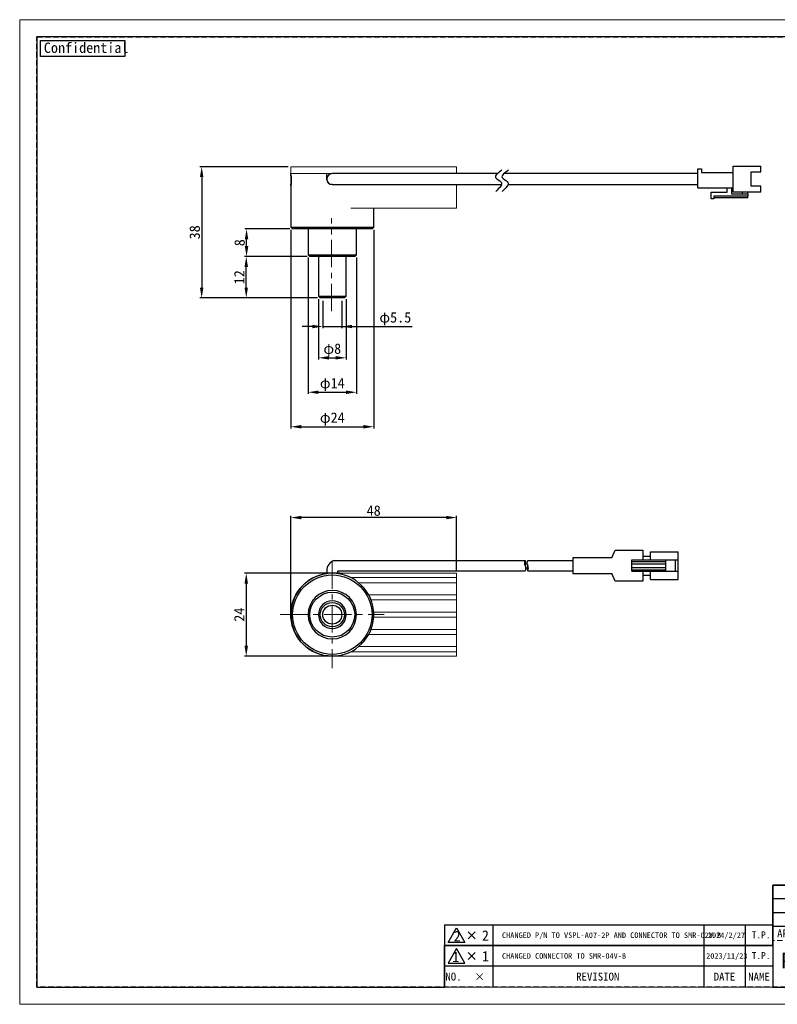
# Model space of a CAD drawing. Header units: millimetres. Extents: x -201 to 202, y 143 to 428.
# Tile 1 of 6: x -201 to 18, y 143 to 428. Entities that reach past the tile are written whole.
import ezdxf
from ezdxf.enums import TextEntityAlignment as Align

# ---------------------------------------------------------------- set-up
doc = ezdxf.new("R2010")
doc.units = ezdxf.units.MM
doc.header["$LTSCALE"] = 0.25
doc.linetypes.add('CENTER', pattern=[50.8, 31.75, -6.35, 6.35, -6.35])
doc.linetypes.add('HIDDEN', pattern=[9.525, 6.35, -3.175])
doc.layers.get('0').update_dxf_attribs({"lineweight": 30})
for name, color, linetype in [('CABLE 2P', 7, 'Continuous'), ('CABLE 4P', 7, 'Continuous'), ('CAP', 7, 'Continuous'), ('FORM', 7, 'Continuous')]:
    doc.layers.add(name, color=color, linetype=linetype)
for name, color, linetype, lineweight in [('CENTER', 1, 'CENTER', 9), ('DIMENSION', 6, 'Continuous', 9), ('HEATSINK', 7, 'Continuous', 20)]:
    doc.layers.add(name, color=color, linetype=linetype, lineweight=lineweight)
doc.layers.add('EMPTY LINE', color=252, linetype='Continuous', lineweight=0, plot=False)
doc.styles.add('VS Standard', font='msgothic.ttc', dxfattribs={"height": 3})
doc.styles.add('VS Standard(小)', font='msgothic.ttc', dxfattribs={"height": 2.4})
doc.dimstyles.new('VS Standard x1', dxfattribs={"dimtxt": 3, "dimasz": 3, "dimexe": 0.5, "dimexo": 0.8, "dimgap": 0.5, "dimtad": 3, "dimrnd": 0.0001, "dimzin": 9, "dimdsep": 46, "dimtxsty": 'VS Standard', "dimcen": 0, "dimaunit": 1, "dimadec": 0, "dimazin": 2, "dimtfac": 1, "dimtmove": 0, "dimatfit": 2, "dimfxl": 1, "dimtolj": 1, "dimtzin": 0, "dimarcsym": 0})

# ---------------------------------------------------------------- blocks, each defined once
blk = doc.blocks.new('表題欄金物用_ver2.0.0')
at = {"layer": 'FORM', "color": 0}
for p, q in [((-11, 40.5), (-191, 40.5)), ((-191, 40.5), (-191, 28.5)), ((-110, 28.49), (-110, 40.5)), ((-39, 28.49), (-39, 40.49)), ((-29, 28.49), (-29, 40.49)), ((-11, 28.5), (-11, 40.5)), ((-39, 36.5), (-191, 36.5)), ((-24.54, 35.38), (-24.54, 29.78)), ((-13.42, 34.8), (-20.21, 33.59)), ((-13.42, 32.58), (-13.42, 34.8)), ((-39, 32.5), (-191, 32.5)), ((-27.34, 32.58), (-12.62, 32.58)), ((-20.21, 32.58), (-20.21, 33.59)), ((-20.21, 32.58), (-20.21, 31.57)), ((-13.42, 30.35), (-20.21, 31.57)), ((-13.42, 32.58), (-13.42, 30.35)), ((-11, 28.5), (-191, 28.5)), ((-191, 28.5), (-191, 11)), ((-176, 28.5), (-176, 11)), ((-161, 28.5), (-161, 11)), ((-146, 28.5), (-146, 11)), ((-131, 28.5), (-131, 11)), ((-96, 11), (-96, 28.5)), ((-11, 11), (-11, 28.5)), ((-272, 23), (-286, 23)), ((-286, 23), (-286, 17)), ((-211, 23), (-272, 23)), ((-272, 23), (-272, 17)), ((-211, 23), (-211, 17)), ((-199, 23), (-211, 23)), ((-199, 23), (-199, 17)), ((-191, 23), (-199, 23)), ((-131, 24.12), (-96, 24.12)), ((-279.19, 21), (-277.19, 19)), ((-279.19, 19), (-277.19, 21)), ((-96, 21), (-11, 21)), ((-131, 19.75), (-96, 19.75)), ((-286, 17), (-286, 11)), ((-272, 17), (-286, 17)), ((-272, 17), (-272, 11)), ((-211, 17), (-272, 17)), ((-211, 17), (-211, 11)), ((-199, 17), (-211, 17)), ((-199, 17), (-199, 11)), ((-191, 17), (-199, 17)), ((-96, 15.38), (-131, 15.38)), ((-11, 16), (-96, 16)), ((-191, 11), (-11, 11))]:
    blk.add_line(p, q, dxfattribs=at)
at = {"layer": 'FORM', "color": 0, "linetype": 'HIDDEN', "lineweight": 9}
for p, q in [((-156, 28.49), (-156, 40.49)), ((-75, 28.49), (-75, 40.49)), ((-11, 36.5), (-39, 36.5)), ((-116, 11), (-116, 28.5)), ((-78.5, 11), (-78.5, 28.5)), ((-131, 24.5), (-191, 24.5))]:
    blk.add_line(p, q, dxfattribs=at)
at = {"layer": 'FORM', "color": 0, "lineweight": 15}
blk.add_line((-191, 11), (-286, 11), dxfattribs=at)
at = {"layer": 'FORM', "color": 0}
blk.add_lwpolyline([(-282.58, 22.13), (-285.01, 17.93), (-280.16, 17.93)], close=True, dxfattribs=at)
for radius in [2, 1]:
    blk.add_circle((-24.54, 32.58), radius, dxfattribs=at)
at = {"layer": 'FORM', "color": 0, "attachment_point": 5}
for s, insert, char_height, width, style in [('{\\LMATERIAL}', (-173.5, 38.5), 2.4, 36.5, 'VS Standard(小)'), ('{\\LCHAMFER}   ', (-92.5, 38.5), 2.4, 35, 'VS Standard(小)'), ('{\\LUNIT}', (-34, 38.35), 2, 20, 'VS Standard'), ('{\\LMETHOD} 図法', (-20, 38.35), 2, 20, 'VS Standard'), ('{\\LTREATMENT}', (-173.5, 34.5), 2.4, 36.5, 'VS Standard(小)'), ('{\\LFINISHING}', (-92.5, 34.5), 2.4, 35, 'VS Standard(小)'), ('{\\T0.9;\\LTREATMENT CONTACT}', (-173.5, 30.5), 2, 36.5, 'VS Standard(小)'), ('{\\LDECENTRATION} ', (-92.5, 30.5), 2.4, 35, 'VS Standard(小)'), ('mm', (-34, 32.35), 2.8, 20, 'VS Standard'), ('{\\fＭＳ ゴシック|b0|i0|c128|p49;APPROVED}', (-183.5, 26.5), 2.3, 15, 'VS Standard'), ('{\\fＭＳ ゴシック|b0|i0|c128|p49;CHECKED}', (-168.5, 26.5), 2.3, 15, 'VS Standard'), ('{\\fＭＳ ゴシック|b0|i0|c128|p49;DESIGNED}', (-153.5, 26.5), 2.3, 15, 'VS Standard'), ('{\\fＭＳ ゴシック|b0|i0|c128|p49;DRAWN}', (-138.5, 26.5), 2.3, 15, 'VS Standard'), ('{\\W0.7;\\LTOLERANCE\\l }', (-123.5, 26.31), 1.7, 20, 'VS Standard(小)'), ('{\\LANGLE}', (-123.5, 21.94), 2, 14.9784, 'VS Standard(小)'), ('SCALE', (-123.5, 17.56), 2, 15, 'VS Standard(小)'), ('{\\fＭＳ ゴシック|b0|i0|c128|p49;NAME}', (-87.25, 18.5), 2.4, 15, 'VS Standard(小)'), ('NO.', (-283.44, 14), 2.3, 14, 'VS Standard'), ('\\pxi-3,l4,t4;×^I', (-276.99, 14), 2.3, 14, 'VS Standard'), ('REVISION', (-241.67, 14), 2.3, 46, 'VS Standard'), ('{\\fMS Gothic|b0|i0|c128|p49;DATE}', (-204.99, 14), 2.3, 12, 'VS Standard'), ('NAME', (-195, 14), 2.3, 8, 'VS Standard'), ('{\\fＭＳ ゴシック|b0|i0|c128|p49;DRAW NO.}', (-87.25, 13.5), 2.4, 15, 'VS Standard(小)'), ('{\\fＭＳ ゴシック|b0|i0|c128|p49;DATE}', (-123.5, 13.19), 2, 15, 'VS Standard(小)')]:
    blk.add_mtext(s, dxfattribs=dict(at, insert=insert, char_height=char_height, width=width, style=style))
at = {"layer": 'FORM', "color": 0, "insert": (-87.25, 24.75), "char_height": 2, "width": 16, "attachment_point": 5, "line_spacing_factor": 0.8, "style": 'VS Standard'}
blk.add_mtext('\\pxsm0.9;{\\LREMARK}   ', dxfattribs=at)
at = {"layer": 'FORM', "color": 0, "insert": (-282.79, 19.73), "char_height": 3, "attachment_point": 5, "style": 'VS Standard'}
blk.add_mtext('1', dxfattribs=at)
at = {"layer": 'FORM', "color": 0}
for tag, height, style, p in [('材料', 2.8, 'VS Standard', (-133, 38.5)), ('一般面取', 2.8, 'VS Standard', (-57, 38.5)), ('処理', 2.8, 'VS Standard', (-133, 34.5)), ('仕上', 2.8, 'VS Standard', (-57, 34.5)), ('処理接点', 2.8, 'VS Standard', (-133, 30.5)), ('偏芯', 2.8, 'VS Standard', (-57, 30.5)), ('一般公差', 2.4, 'VS Standard(小)', (-106, 26.31)), ('適用（機種名）', 3.6, 'VS Standard', (-44.75, 24.75)), ('角度', 2.4, 'VS Standard(小)', (-106, 21.94)), ('NAME', 3.5, 'VS Standard', (-44.75, 18.5)), ('SCALE', 2.4, 'VS Standard(小)', (-106, 17.56)), ('DATE', 2.4, 'VS Standard(小)', (-106, 13.19)), ('DRAW_NO.', 3.5, 'VS Standard', (-44.75, 13.5))]:
    blk.add_attdef(tag, text='', height=height, dxfattribs=dict(at, style=style)).set_placement(p, align=Align.MIDDLE_CENTER)
at = {"layer": 'FORM', "color": 0, "style": 'VS Standard'}
for tag, p in [('APPROVED', (-182.5, 15.06)), ('CHECKED', (-167.5, 15.18)), ('DESIGNED', (-152.5, 15.09)), ('DRAWN', (-137.5, 15.23))]:
    blk.add_attdef(tag, text='', height=4.5, dxfattribs=at).set_placement(p, align=Align.BOTTOM_CENTER)
blk = doc.blocks.new('*D142')
at = {"layer": 'Defpoints', "color": 0}
for p in [(-123.02, 283.64), (-75.02, 267.53), (-123.02, 255.53)]:
    blk.add_point(p, dxfattribs=at)
at = {"layer": 'DIMENSION', "color": 0, "lineweight": -2}
for p, q in [((-123.02, 256.33), (-123.02, 284.14)), ((-78.02, 283.64), (-120.02, 283.64)), ((-75.02, 268.33), (-75.02, 284.14))]:
    blk.add_line(p, q, dxfattribs=at)
at = {"layer": 'DIMENSION', "color": 0}
for points in [[(-120.02, 284.14), (-120.02, 283.14), (-123.02, 283.64)], [(-78.02, 283.14), (-78.02, 284.14), (-75.02, 283.64)]]:
    blk.add_solid(points, dxfattribs=at)
at = {"layer": 'DIMENSION', "color": 0, "insert": (-99.02, 285.64), "char_height": 3, "attachment_point": 5, "style": 'VS Standard'}
blk.add_mtext('\\A1;48', dxfattribs=at)
blk = doc.blocks.new('*D143')
at = {"layer": 'Defpoints', "color": 0}
for p in [(-108.02, 267.53), (-135.92, 243.53), (-108.02, 243.53)]:
    blk.add_point(p, dxfattribs=at)
at = {"layer": 'DIMENSION', "color": 0, "lineweight": -2}
for p, q in [((-108.82, 267.53), (-136.42, 267.53)), ((-135.92, 264.53), (-135.92, 246.53)), ((-108.82, 243.53), (-136.42, 243.53))]:
    blk.add_line(p, q, dxfattribs=at)
at = {"layer": 'DIMENSION', "color": 0}
for points in [[(-135.42, 264.53), (-136.42, 264.53), (-135.92, 267.53)], [(-136.42, 246.53), (-135.42, 246.53), (-135.92, 243.53)]]:
    blk.add_solid(points, dxfattribs=at)
at = {"layer": 'DIMENSION', "color": 0, "insert": (-137.93, 255.53), "char_height": 3, "attachment_point": 5, "rotation": 90, "style": 'VS Standard'}
blk.add_mtext('\\A1;24', dxfattribs=at)
blk = doc.blocks.new('*D144')
at = {"layer": 'Defpoints', "color": 0}
for p in [(-115.01, 347.7), (-107.01, 347.7), (-107.01, 329.88)]:
    blk.add_point(p, dxfattribs=at)
at = {"layer": 'DIMENSION', "color": 0, "lineweight": -2}
for p, q in [((-115.01, 346.9), (-115.01, 329.38)), ((-107.01, 346.9), (-107.01, 329.38)), ((-112.01, 329.88), (-110.01, 329.88))]:
    blk.add_line(p, q, dxfattribs=at)
at = {"layer": 'DIMENSION', "color": 0}
for points in [[(-112.01, 330.38), (-112.01, 329.38), (-115.01, 329.88)], [(-110.01, 329.38), (-110.01, 330.38), (-107.01, 329.88)]]:
    blk.add_solid(points, dxfattribs=at)
at = {"layer": 'DIMENSION', "color": 0, "insert": (-111.01, 332.12), "char_height": 3, "attachment_point": 5, "style": 'VS Standard'}
blk.add_mtext('\\A1;φ\\A1;8', dxfattribs=at)
blk = doc.blocks.new('*D145')
at = {"layer": 'Defpoints', "color": 0}
for p in [(-118.01, 359.7), (-104.01, 359.7), (-104.01, 319.91)]:
    blk.add_point(p, dxfattribs=at)
at = {"layer": 'DIMENSION', "color": 0, "lineweight": -2}
for p, q in [((-118.01, 358.9), (-118.01, 319.41)), ((-104.01, 358.9), (-104.01, 319.41)), ((-115.01, 319.91), (-107.01, 319.91))]:
    blk.add_line(p, q, dxfattribs=at)
at = {"layer": 'DIMENSION', "color": 0}
for points in [[(-115.01, 320.41), (-115.01, 319.41), (-118.01, 319.91)], [(-107.01, 319.41), (-107.01, 320.41), (-104.01, 319.91)]]:
    blk.add_solid(points, dxfattribs=at)
at = {"layer": 'DIMENSION', "color": 0, "insert": (-111.01, 322.16), "char_height": 3, "attachment_point": 5, "style": 'VS Standard'}
blk.add_mtext('\\A1;φ\\A1;14', dxfattribs=at)
blk = doc.blocks.new('*D146')
at = {"layer": 'Defpoints', "color": 0}
for p in [(-123.01, 367.7), (-99.01, 367.7), (-99.01, 309.93)]:
    blk.add_point(p, dxfattribs=at)
at = {"layer": 'DIMENSION', "color": 0, "lineweight": -2}
for p, q in [((-123.01, 366.9), (-123.01, 309.43)), ((-99.01, 366.9), (-99.01, 309.43)), ((-120.01, 309.93), (-102.01, 309.93))]:
    blk.add_line(p, q, dxfattribs=at)
at = {"layer": 'DIMENSION', "color": 0}
for points in [[(-120.01, 310.43), (-120.01, 309.43), (-123.01, 309.93)], [(-102.01, 309.43), (-102.01, 310.43), (-99.01, 309.93)]]:
    blk.add_solid(points, dxfattribs=at)
at = {"layer": 'DIMENSION', "color": 0, "insert": (-111.01, 312.17), "char_height": 3, "attachment_point": 5, "style": 'VS Standard'}
blk.add_mtext('\\A1;φ\\A1;24', dxfattribs=at)
blk = doc.blocks.new('*D147')
at = {"layer": 'Defpoints', "color": 0}
for p in [(-135.92, 359.2), (-117.51, 359.2), (-114.51, 347.2)]:
    blk.add_point(p, dxfattribs=at)
at = {"layer": 'DIMENSION', "color": 0, "lineweight": -2}
for p, q in [((-118.31, 359.2), (-136.42, 359.2)), ((-135.92, 350.2), (-135.92, 356.2)), ((-115.31, 347.2), (-136.42, 347.2))]:
    blk.add_line(p, q, dxfattribs=at)
at = {"layer": 'DIMENSION', "color": 0}
for points in [[(-135.42, 356.2), (-136.42, 356.2), (-135.92, 359.2)], [(-136.42, 350.2), (-135.42, 350.2), (-135.92, 347.2)]]:
    blk.add_solid(points, dxfattribs=at)
at = {"layer": 'DIMENSION', "color": 0, "insert": (-137.93, 353.2), "char_height": 3, "attachment_point": 5, "rotation": 90, "style": 'VS Standard'}
blk.add_mtext('\\A1;12', dxfattribs=at)
blk = doc.blocks.new('*D148')
at = {"layer": 'Defpoints', "color": 0}
for p in [(-135.83, 367.2), (-122.51, 367.2), (-117.51, 359.2)]:
    blk.add_point(p, dxfattribs=at)
at = {"layer": 'DIMENSION', "color": 0, "lineweight": -2}
for p, q in [((-123.31, 367.2), (-136.33, 367.2)), ((-135.83, 362.2), (-135.83, 364.2)), ((-118.31, 359.2), (-136.33, 359.2))]:
    blk.add_line(p, q, dxfattribs=at)
at = {"layer": 'DIMENSION', "color": 0}
for points in [[(-135.33, 364.2), (-136.33, 364.2), (-135.83, 367.2)], [(-136.33, 362.2), (-135.33, 362.2), (-135.83, 359.2)]]:
    blk.add_solid(points, dxfattribs=at)
at = {"layer": 'DIMENSION', "color": 0, "insert": (-137.83, 363.2), "char_height": 3, "attachment_point": 5, "rotation": 90, "style": 'VS Standard'}
blk.add_mtext('\\A1;8', dxfattribs=at)
blk = doc.blocks.new('*D149')
at = {"layer": 'Defpoints', "color": 0}
for p in [(-123.02, 385.2), (-148.82, 347.2), (-114.51, 347.2)]:
    blk.add_point(p, dxfattribs=at)
at = {"layer": 'DIMENSION', "color": 0, "lineweight": -2}
for p, q in [((-123.82, 385.2), (-149.32, 385.2)), ((-148.82, 382.2), (-148.82, 350.2)), ((-115.31, 347.2), (-149.32, 347.2))]:
    blk.add_line(p, q, dxfattribs=at)
at = {"layer": 'DIMENSION', "color": 0}
for points in [[(-148.32, 382.2), (-149.32, 382.2), (-148.82, 385.2)], [(-149.32, 350.2), (-148.32, 350.2), (-148.82, 347.2)]]:
    blk.add_solid(points, dxfattribs=at)
at = {"layer": 'DIMENSION', "color": 0, "insert": (-150.82, 366.2), "char_height": 3, "attachment_point": 5, "rotation": 90, "style": 'VS Standard'}
blk.add_mtext('\\A1;38', dxfattribs=at)
blk = doc.blocks.new('*D150')
at = {"layer": 'Defpoints', "color": 0}
for p in [(-113.76, 347.2), (-108.26, 347.2), (-108.26, 338.94)]:
    blk.add_point(p, dxfattribs=at)
at = {"layer": 'DIMENSION', "color": 0, "lineweight": -2}
for p, q in [((-113.76, 346.4), (-113.76, 338.44)), ((-108.26, 346.4), (-108.26, 338.44)), ((-116.76, 338.94), (-119.76, 338.94)), ((-113.76, 338.94), (-108.26, 338.94)), ((-108.26, 338.94), (-87.91, 338.94)), ((-105.26, 338.94), (-102.26, 338.94))]:
    blk.add_line(p, q, dxfattribs=at)
at = {"layer": 'DIMENSION', "color": 0}
for points in [[(-116.76, 338.44), (-116.76, 339.44), (-113.76, 338.94)], [(-105.26, 339.44), (-105.26, 338.44), (-108.26, 338.94)]]:
    blk.add_solid(points, dxfattribs=at)
at = {"layer": 'DIMENSION', "color": 0, "insert": (-92.77, 341.18), "char_height": 3, "attachment_point": 5, "style": 'VS Standard'}
blk.add_mtext('\\A1;φ\\A1;5.5', dxfattribs=at)

msp = doc.modelspace()

# ---------------------------------------------------------------- linework, layer by layer
for p, q in [((-112.615, 268.229, 4.492), (-112.615, 267.428, 4.492)), ((-112.615, 268.229, 4.492), (-112.615, 267.428, 4.492)), ((-109.415, 267.428, 4.492), (-109.415, 268.229, 4.492)), ((-109.415, 268.229, 4.492), (-100.193, 268.229, 4.492)), ((-109.415, 267.428, 4.492), (-109.415, 268.229, 4.492)), ((-100.192, 268.229, 4.492), (-55.192, 268.229, 4.492)), ((-108.019, 243.535, 4.492), (-111.019, 243.535, 4.492))]:
    msp.add_line(p, q)
msp.add_arc((-109.415, 268.229, 4.492), 3.2, 110.3641, 179.99999)
for points, degree, knots in [([(-122.932, 381.96, 4.492), (-122.934, 381.993, 4.492), (-122.937, 382.026, 4.492), (-122.939, 382.058, 4.492), (-122.941, 382.089, 4.492), (-122.945, 382.145, 4.492), (-122.947, 382.17, 4.492), (-122.949, 382.195, 4.492), (-122.952, 382.219, 4.492), (-122.954, 382.251, 4.492), (-122.955, 382.258, 4.492), (-122.956, 382.265, 4.492), (-122.956, 382.273, 4.492), (-122.959, 382.304, 4.492), (-122.961, 382.327, 4.492), (-122.963, 382.35, 4.492), (-122.966, 382.372, 4.492), (-122.968, 382.394, 4.492)], 5, [-6.21673606, -6.21673606, -6.21673606, -6.21673606, -6.21673606, -6.21673606, -5.98316747, -5.98316747, -5.98316747, -5.98316747, -5.79040519, -5.79040519, -5.79040519, -5.79040519, -5.72970802, -5.72970802, -5.72970802, -5.72970802, -5.53001473, -5.53001473, -5.53001473, -5.53001473, -5.53001473, -5.53001473]), ([(-122.958, 380.106, 4.492), (-122.96, 380.081, 4.492), (-122.965, 380.033, 4.492), (-122.971, 379.972, 4.492), (-122.976, 379.924, 4.492), (-122.981, 379.876, 4.492), (-122.986, 379.827, 4.492), (-122.992, 379.779, 4.492), (-122.996, 379.743, 4.492), (-123.001, 379.706, 4.492), (-123.005, 379.67, 4.492), (-123.009, 379.64, 4.492), (-123.012, 379.616, 4.492), (-123.014, 379.604, 4.492), (-123.015, 379.598, 4.492)], 3, [0, 0, 0, 0, 0.2402829, 0.4805658, 0.6007073, 0.7208488, 0.9611317, 1.0812731, 1.2014146, 1.3215561, 1.4416975, 1.561839, 1.6219097, 1.6819804, 1.6819804, 1.6819804, 1.6819804]), ([(-123.005, 379.675, 4.492), (-123.004, 379.678, 4.492), (-123.004, 379.681, 4.492), (-123.004, 379.683, 4.492), (-123.003, 379.686, 4.492), (-123.002, 379.694, 4.492), (-123.002, 379.699, 4.492), (-123.001, 379.704, 4.492), (-123, 379.709, 4.492), (-123, 379.715, 4.492)], 5, [-9.76118641, -9.76118641, -9.76118641, -9.76118641, -9.76118641, -9.76118641, -9.70317529, -9.70317529, -9.70317529, -9.70317529, -9.61108318, -9.61108318, -9.61108318, -9.61108318, -9.61108318, -9.61108318]), ([(-122.913, 381.547, 4.492), (-122.913, 381.547, 4.492), (-122.913, 381.547, 4.492), (-122.913, 381.548, 4.492), (-122.913, 381.553, 4.492), (-122.913, 381.558, 4.492), (-122.914, 381.563, 4.492), (-122.916, 381.633, 4.492), (-122.918, 381.701, 4.492), (-122.921, 381.763, 4.492), (-122.924, 381.824, 4.492), (-122.928, 381.883, 4.492)], 5, [-6.76498571, -6.76498571, -6.76498571, -6.76498571, -6.76498571, -6.76498571, -6.76294124, -6.76294124, -6.76294124, -6.73105417, -6.73105417, -6.73105417, -6.32469783, -6.32469783, -6.32469783, -6.32469783, -6.32469783, -6.32469783]), ([(-112.584, 381.288, 4.492), (-112.585, 381.288, 4.492), (-112.585, 381.289, 4.492), (-112.585, 381.289, 4.492), (-112.597, 381.351, 4.492), (-112.606, 381.414, 4.492), (-112.612, 381.476, 4.492), (-112.615, 381.537, 4.492), (-112.615, 381.598, 4.492)], 5, [-0.30360695, -0.30360695, -0.30360695, -0.30360695, -0.30360695, -0.30360695, -0.30173714, -0.30173714, -0.30173714, 0, 0, 0, 0, 0, 0]), ([(-111.906, 380.269, 4.492), (-111.906, 380.269, 4.492), (-111.907, 380.269, 4.492), (-111.907, 380.27, 4.492), (-111.907, 380.27, 4.492), (-111.96, 380.305, 4.492), (-112.01, 380.343, 4.492), (-112.058, 380.382, 4.492), (-112.104, 380.424, 4.492), (-112.189, 380.509, 4.492), (-112.23, 380.554, 4.492), (-112.27, 380.602, 4.492), (-112.307, 380.653, 4.492), (-112.343, 380.705, 4.492), (-112.343, 380.706, 4.492), (-112.343, 380.706, 4.492), (-112.344, 380.707, 4.492)], 5, [-1.51075871, -1.51075871, -1.51075871, -1.51075871, -1.51075871, -1.51075871, -1.50868241, -1.50868241, -1.50868241, -1.50868241, -1.20694854, -1.20694854, -1.20694854, -1.20694854, -0.90521141, -0.90521141, -0.90521141, -0.90303192, -0.90303192, -0.90303192, -0.90303192, -0.90303192, -0.90303192])]:
    msp.add_open_spline(points, degree=degree, knots=knots)
at = {"layer": 'CABLE 2P'}
for p, q in [((-30.141, 271.979, 4.492), (-29.141, 274.229, 4.492)), ((-29.141, 274.229, 4.492), (-21.141, 274.229, 4.492)), ((-21.141, 274.229, 4.492), (-21.141, 271.379, 4.492)), ((-18.941, 273.729, 4.492), (-10.941, 273.729, 4.492)), ((-18.941, 271.379, 4.492), (-18.941, 273.729, 4.492)), ((-10.941, 265.729, 4.492), (-10.941, 273.729, 4.492)), ((-110.528, 271.229, 4.492), (-55.192, 271.229, 4.492)), ((-54.437, 271.229, 4.492), (-41.387, 271.229, 4.492)), ((-30.141, 271.979, 4.492), (-41.387, 271.979, 4.492)), ((-41.387, 271.979, 4.492), (-41.387, 267.479, 4.492)), ((-41.387, 271.479, 4.492), (-41.387, 267.979, 4.492)), ((-24.273, 268.079, 4.492), (-24.273, 271.379, 4.492)), ((-24.273, 271.379, 4.492), (-10.941, 271.379, 4.492)), ((-24.273, 270.915, 4.492), (-14.464, 270.915, 4.492)), ((-21.141, 272.479, 4.492), (-18.941, 272.479, 4.492)), ((-14.464, 268.079, 4.492), (-14.464, 271.379, 4.492)), ((-11.674, 268.079, 4.492), (-11.674, 271.379, 4.492)), ((-54.437, 268.229, 4.492), (-41.387, 268.229, 4.492)), ((-24.273, 270.267, 4.492), (-14.464, 270.267, 4.492)), ((-24.273, 269.19, 4.492), (-14.464, 269.19, 4.492)), ((-24.273, 268.542, 4.492), (-14.464, 268.542, 4.492)), ((-24.273, 268.079, 4.492), (-10.941, 268.079, 4.492)), ((-21.141, 268.079, 4.492), (-21.141, 265.229, 4.492)), ((-18.941, 265.729, 4.492), (-18.941, 268.079, 4.492)), ((-41.387, 267.479, 4.492), (-30.141, 267.479, 4.492)), ((-29.141, 265.229, 4.492), (-30.141, 267.479, 4.492)), ((-21.141, 265.229, 4.492), (-29.141, 265.229, 4.492)), ((-21.141, 266.979, 4.492), (-18.941, 266.979, 4.492)), ((-18.941, 265.729, 4.492), (-10.941, 265.729, 4.492))]:
    msp.add_line(p, q, dxfattribs=at)
for centre, start, end in [((-53.992, 270.479, 4.492), 147.99462, 212.00538), ((-56.392, 270.479, 4.492), 327.99462, 32.00538), ((-53.237, 270.479, 4.492), 147.99462, 212.00538), ((-56.392, 268.979, 4.492), 327.99462, 32.00538), ((-53.237, 268.979, 4.492), 147.99462, 212.00538), ((-55.637, 268.979, 4.492), 327.99462, 32.00538)]:
    msp.add_arc(centre, 1.415, start, end, dxfattribs=at)
at = {"layer": 'CABLE 4P', "lineweight": 25}
for p, q in [((5.013, 377.854, 4.492), (5.013, 385.354, 4.492)), ((5.013, 385.354, 4.492), (13.013, 385.354, 4.492)), ((13.013, 383.679, 4.492), (13.013, 385.354, 4.492)), ((-5.187, 379.054, 4.492), (-5.187, 384.554, 4.492)), ((-5.187, 384.554, 4.492), (-4.187, 384.554, 4.492)), ((-4.187, 384.554, 4.492), (-4.187, 383.554, 4.492)), ((-4.187, 383.554, 4.492), (5.013, 383.554, 4.492)), ((10.213, 383.679, 4.492), (13.013, 383.679, 4.492)), ((10.213, 379.529, 4.492), (10.213, 383.679, 4.492)), ((-5.187, 379.054, 4.492), (5.013, 379.054, 4.492)), ((3.313, 377.854, 4.492), (3.313, 379.054, 4.492)), ((4.513, 379.054, 4.492), (4.513, 377.354, 4.492)), ((13.013, 379.529, 4.492), (10.213, 379.529, 4.492)), ((13.013, 377.854, 4.492), (13.013, 379.529, 4.492)), ((-1.387, 375.854, 4.492), (-1.387, 377.854, 4.492)), ((-1.387, 377.854, 4.492), (3.313, 377.854, 4.492)), ((9.313, 376.654, 4.492), (-0.587, 376.654, 4.492)), ((-0.587, 376.654, 4.492), (-0.587, 375.854, 4.492)), ((4.513, 377.354, 4.492), (9.313, 377.354, 4.492)), ((13.013, 377.854, 4.492), (5.013, 377.854, 4.492)), ((7.713, 377.354, 4.492), (7.713, 377.854, 4.492)), ((9.213, 377.854, 4.492), (9.313, 377.754, 4.492)), ((9.313, 377.354, 4.492), (9.313, 377.754, 4.492)), ((9.313, 377.354, 4.492), (9.313, 376.654, 4.492)), ((9.313, 376.154, 4.492), (9.313, 376.654, 4.492)), ((-0.587, 375.854, 4.492), (-1.387, 375.854, 4.492)), ((9.313, 376.154, 4.492), (-0.587, 376.154, 4.492))]:
    msp.add_line(p, q, dxfattribs=at)
at = {"layer": 'CABLE 4P', "extrusion": (-1.22465e-16, -1, 6.12323e-17)}
for p, q in [((-111.019, 383.198, 4.492), (-111.016, 383.198, 4.492)), ((-109.415, 383.198, 4.492), (-111.015, 383.198, 4.492)), ((-100.193, 383.198, 4.492), (-109.415, 383.198, 4.492)), ((-111.015, 379.998, 4.492), (-109.415, 379.998, 4.492)), ((-109.415, 379.998, 4.492), (-100.193, 379.998, 4.492))]:
    msp.add_line(p, q, dxfattribs=at)
at = {"layer": 'CABLE 4P'}
for p, q in [((-63.235, 383.198, 4.492), (-100.193, 383.198, 4.492)), ((-5.187, 383.198, 4.492), (-61.337, 383.198, 4.492)), ((-100.193, 379.998, 4.492), (-62.07, 379.998, 4.492)), ((-60.172, 379.998, 4.492), (-5.187, 379.998, 4.492))]:
    msp.add_line(p, q, dxfattribs=at)
at = {"layer": 'CABLE 4P', "lineweight": 18}
for p, q in [((5.013, 379.054, 4.492), (5.013, 383.554, 4.492)), ((-0.587, 376.654, 4.492), (9.313, 376.654, 4.492)), ((-0.587, 376.154, 4.492), (-0.587, 376.654, 4.492)), ((9.313, 377.354, 4.492), (7.713, 377.354, 4.492))]:
    msp.add_line(p, q, dxfattribs=at)
at = {"layer": 'CABLE 4P'}
msp.add_arc((-111.015, 381.598, 4.492), 1.6, 90, 270, dxfattribs=at)
for points, degree, knots in [([(-61.888, 384.178, 4.492), (-62.972, 383.451, 4.492), (-64.889, 382.166, 4.492), (-60.949, 380.62, 4.492), (-62.69, 379.011, 4.492), (-63.716, 378.062, 4.492)], 3, [0, 0, 0, 0, 2.7874701, 4.9299795, 8.0040626, 8.0040626, 8.0040626, 8.0040626]), ([(-59.991, 384.178, 4.492), (-61.074, 383.451, 4.492), (-62.991, 382.166, 4.492), (-59.051, 380.62, 4.492), (-60.792, 379.011, 4.492), (-61.818, 378.062, 4.492)], 3, [0, 0, 0, 0, 2.7874701, 4.9299795, 8.0040626, 8.0040626, 8.0040626, 8.0040626]), ([(-111.626, 380.119, 4.492), (-111.626, 380.119, 4.492), (-111.626, 380.119, 4.492), (-111.627, 380.119, 4.492), (-111.627, 380.119, 4.492), (-111.628, 380.12, 4.492), (-111.628, 380.12, 4.492), (-111.629, 380.12, 4.492), (-111.629, 380.12, 4.492), (-111.629, 380.12, 4.492)], 5, [-1.8123234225, -1.8123234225, -1.8123234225, -1.8123234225, -1.8123234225, -1.8123234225, -1.8104162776, -1.8104162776, -1.8104162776, -1.8104162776, -1.8084882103, -1.8084882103, -1.8084882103, -1.8084882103, -1.8084882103, -1.8084882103]), ([(-111.015, 379.998, 4.492), (-111.075, 379.998, 4.492), (-111.136, 380.001, 4.492), (-111.198, 380.006, 4.492), (-111.261, 380.015, 4.492), (-111.323, 380.028, 4.492), (-111.324, 380.028, 4.492), (-111.324, 380.028, 4.492), (-111.324, 380.028, 4.492)], 5, [-2.41388401, -2.41388401, -2.41388401, -2.41388401, -2.41388401, -2.41388401, -2.11215014, -2.11215014, -2.11215014, -2.11044728, -2.11044728, -2.11044728, -2.11044728, -2.11044728, -2.11044728])]:
    msp.add_open_spline(points, degree=degree, knots=knots, dxfattribs=at)
at = {"layer": 'CAP', "extrusion": (-1.22465e-16, -1, 6.12323e-17)}
for p, q in [((-123.015, 382.798, 4.492), (-123.015, 383.198, 4.492)), ((-112.615, 381.598, 4.492), (-112.615, 383.198, 4.492)), ((-123.015, 379.598, 4.492), (-123.015, 367.698, 4.492)), ((-99.015, 367.698, 4.492), (-99.015, 373.198, 4.492)), ((-123.015, 367.698, 4.492), (-100.622, 367.698, 4.492)), ((-123.015, 367.698, 4.492), (-122.515, 367.198, 4.492)), ((-100.622, 367.698, 4.492), (-99.015, 367.698, 4.492)), ((-99.515, 367.198, 4.492), (-99.015, 367.698, 4.492)), ((-101.055, 367.198, 4.492), (-122.515, 367.198, 4.492)), ((-118.015, 367.198, 4.492), (-118.015, 359.698, 4.492)), ((-104.015, 359.698, 4.492), (-104.015, 367.198, 4.492)), ((-99.515, 367.198, 4.492), (-101.055, 367.198, 4.492)), ((-118.015, 359.698, 4.492), (-104.953, 359.698, 4.492)), ((-118.015, 359.698, 4.492), (-117.515, 359.198, 4.492)), ((-105.386, 359.198, 4.492), (-117.515, 359.198, 4.492)), ((-115.015, 359.198, 4.492), (-115.015, 347.698, 4.492)), ((-107.015, 347.698, 4.492), (-107.015, 359.198, 4.492)), ((-104.515, 359.198, 4.492), (-105.386, 359.198, 4.492)), ((-104.953, 359.698, 4.492), (-104.015, 359.698, 4.492)), ((-104.515, 359.198, 4.492), (-104.015, 359.698, 4.492)), ((-115.015, 347.698, 4.492), (-107.551, 347.698, 4.492)), ((-115.015, 347.698, 4.492), (-114.515, 347.198, 4.492)), ((-107.984, 347.198, 4.492), (-114.515, 347.198, 4.492)), ((-107.515, 347.198, 4.492), (-107.984, 347.198, 4.492)), ((-107.551, 347.698, 4.492), (-107.015, 347.698, 4.492)), ((-107.515, 347.198, 4.492), (-107.015, 347.698, 4.492))]:
    msp.add_line(p, q, dxfattribs=at)
at = {"layer": 'CAP', "extrusion": (0, 0, -1)}
for radius in [12, 7, 4]:
    msp.add_circle((111.015, 255.535, -4.492), radius, dxfattribs=at)
at = {"layer": 'CAP'}
for radius in [11.5, 6.5, 3.5, 2.75]:
    msp.add_circle((-111.015, 255.535, 4.492), radius, dxfattribs=at)
at = {"layer": 'CAP', "extrusion": (0, 0, -1)}
msp.add_arc((111.019, 255.535, -4.492), 12, 270, 82.35588, dxfattribs=at)
at = {"layer": 'CAP'}
for points, degree, knots in [([(-123.015, 382.798, 4.492), (-123.014, 382.794, 4.492), (-123.013, 382.786, 4.492), (-123.011, 382.77, 4.492), (-123.008, 382.75, 4.492), (-123.005, 382.726, 4.492), (-123.001, 382.694, 4.492), (-122.996, 382.654, 4.492), (-122.991, 382.606, 4.492), (-122.985, 382.559, 4.492), (-122.978, 382.495, 4.492), (-122.971, 382.431, 4.492), (-122.965, 382.367, 4.492), (-122.96, 382.319, 4.492), (-122.956, 382.271, 4.492), (-122.95, 382.207, 4.492), (-122.944, 382.127, 4.492), (-122.937, 382.031, 4.492), (-122.931, 381.935, 4.492), (-122.925, 381.838, 4.492), (-122.92, 381.742, 4.492), (-122.916, 381.646, 4.492), (-122.913, 381.55, 4.492), (-122.911, 381.453, 4.492), (-122.909, 381.373, 4.492), (-122.909, 381.309, 4.492), (-122.908, 381.244, 4.492), (-122.908, 381.164, 4.492), (-122.909, 381.068, 4.492), (-122.91, 380.971, 4.492), (-122.912, 380.875, 4.492), (-122.915, 380.779, 4.492), (-122.919, 380.682, 4.492), (-122.923, 380.586, 4.492), (-122.929, 380.49, 4.492), (-122.935, 380.394, 4.492), (-122.941, 380.314, 4.492), (-122.945, 380.25, 4.492), (-122.951, 380.186, 4.492), (-122.955, 380.138, 4.492), (-122.958, 380.106, 4.492)], 3, [-4.1331563, -4.1331563, -4.1331563, -4.1331563, -4.1147047, -4.0962531, -4.0593499, -4.0224468, -3.9855436, -3.9117372, -3.8379309, -3.7641245, -3.6903181, -3.5427054, -3.468899, -3.3950927, -3.3212863, -3.24748, -3.0998672, -2.9522545, -2.8046418, -2.6570291, -2.5094163, -2.3618036, -2.2141909, -2.0665782, -1.9189654, -1.8451591, -1.7713527, -1.62374, -1.4761273, -1.3285145, -1.1809018, -1.0332891, -0.8856764, -0.7380636, -0.5904509, -0.4428382, -0.2952255, -0.2214191, -0.1476127, 0, 0, 0, 0]), ([(-123.009, 382.75, 4.492), (-123.009, 382.755, 4.492), (-123.01, 382.762, 4.492), (-123.011, 382.771, 4.492), (-123.012, 382.777, 4.492), (-123.013, 382.784, 4.492), (-123.014, 382.791, 4.492), (-123.014, 382.795, 4.492), (-123.015, 382.798, 4.492)], 3, [-4.5981326, -4.5981326, -4.5981326, -4.5981326, -4.46528223, -4.39885704, -4.33243186, -4.26600668, -4.19958149, -4.13315631, -4.13315631, -4.13315631, -4.13315631]), ([(-122.987, 382.577, 4.492), (-122.988, 382.586, 4.492), (-122.989, 382.595, 4.492), (-122.99, 382.603, 4.492), (-122.991, 382.612, 4.492), (-122.994, 382.634, 4.492), (-122.996, 382.647, 4.492), (-122.997, 382.66, 4.492), (-122.999, 382.673, 4.492), (-123.001, 382.689, 4.492), (-123.001, 382.694, 4.492), (-123.002, 382.699, 4.492), (-123.003, 382.704, 4.492), (-123.003, 382.708, 4.492)], 5, [-5.15025988, -5.15025988, -5.15025988, -5.15025988, -5.15025988, -5.15025988, -5.04323701, -5.04323701, -5.04323701, -5.04323701, -4.85759507, -4.85759507, -4.85759507, -4.85759507, -4.77514887, -4.77514887, -4.77514887, -4.77514887, -4.77514887, -4.77514887]), ([(-122.98, 379.885, 4.492), (-122.978, 379.907, 4.492), (-122.975, 379.93, 4.492), (-122.973, 379.953, 4.492), (-122.97, 379.978, 4.492), (-122.966, 380.018, 4.492), (-122.965, 380.033, 4.492), (-122.963, 380.049, 4.492), (-122.962, 380.064, 4.492), (-122.957, 380.108, 4.492), (-122.955, 380.138, 4.492), (-122.952, 380.168, 4.492), (-122.95, 380.199, 4.492), (-122.945, 380.255, 4.492), (-122.943, 380.28, 4.492), (-122.941, 380.306, 4.492), (-122.939, 380.332, 4.492), (-122.937, 380.369, 4.492), (-122.936, 380.381, 4.492), (-122.935, 380.393, 4.492), (-122.934, 380.404, 4.492), (-122.932, 380.432, 4.492), (-122.932, 380.447, 4.492), (-122.931, 380.462, 4.492), (-122.93, 380.478, 4.492), (-122.927, 380.525, 4.492), (-122.925, 380.557, 4.492), (-122.923, 380.589, 4.492), (-122.922, 380.621, 4.492), (-122.92, 380.654, 4.492)], 5, [-9.1506653, -9.1506653, -9.1506653, -9.1506653, -9.1506653, -9.1506653, -8.9052836, -8.9052836, -8.9052836, -8.9052836, -8.7635147, -8.7635147, -8.7635147, -8.7635147, -8.5076243, -8.5076243, -8.5076243, -8.5076243, -8.3112367, -8.3112367, -8.3112367, -8.3112367, -8.2250477, -8.2250477, -8.2250477, -8.2250477, -8.1138587, -8.1138587, -8.1138587, -8.1138587, -7.8945572, -7.8945572, -7.8945572, -7.8945572, -7.8945572, -7.8945572]), ([(-122.913, 380.866, 4.492), (-122.912, 380.88, 4.492), (-122.912, 380.894, 4.492), (-122.912, 380.908, 4.492), (-122.911, 380.921, 4.492), (-122.91, 380.982, 4.492), (-122.909, 381.03, 4.492), (-122.908, 381.078, 4.492), (-122.908, 381.14, 4.492), (-122.908, 381.203, 4.492), (-122.908, 381.218, 4.492), (-122.908, 381.232, 4.492), (-122.908, 381.273, 4.492), (-122.908, 381.3, 4.492), (-122.909, 381.326, 4.492), (-122.909, 381.352, 4.492), (-122.909, 381.379, 4.492)], 5, [-7.61654784, -7.61654784, -7.61654784, -7.61654784, -7.61654784, -7.61654784, -7.52872145, -7.52872145, -7.52872145, -7.52872145, -7.22931414, -7.22931414, -7.22931414, -7.13906201, -7.13906201, -7.13906201, -7.13906201, -6.97508666, -6.97508666, -6.97508666, -6.97508666, -6.97508666, -6.97508666]), ([(-112.492, 380.983, 4.492), (-112.492, 380.983, 4.492), (-112.492, 380.984, 4.492), (-112.492, 380.984, 4.492), (-112.493, 380.985, 4.492), (-112.493, 380.985, 4.492), (-112.493, 380.986, 4.492), (-112.493, 380.986, 4.492), (-112.493, 380.987, 4.492), (-112.494, 380.987, 4.492)], 5, [-0.6055531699, -0.6055531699, -0.6055531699, -0.6055531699, -0.6055531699, -0.6055531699, -0.6034742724, -0.6034742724, -0.6034742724, -0.6034742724, -0.6014043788, -0.6014043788, -0.6014043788, -0.6014043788, -0.6014043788, -0.6014043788])]:
    msp.add_open_spline(points, degree=degree, knots=knots, dxfattribs=at)
at = {"layer": 'CENTER'}
for p, q in [((-111.249, 343.395, 4.492), (-111.249, 370.3, 4.492)), ((-111.015, 270.993), (-111.015, 240.077)), ((-126.057, 255.535), (-95.972, 255.535))]:
    msp.add_line(p, q, dxfattribs=at)
at = {"layer": 'EMPTY LINE'}
for p, q in [((-201.5, 427.75), (-201.5, 142.75)), ((201.5, 427.75), (-201.5, 427.75)), ((-201.5, 142.75), (201.5, 142.75))]:
    msp.add_line(p, q, dxfattribs=at)
at = {"layer": 'FORM'}
for p, q in [((-78.5, 165.75), (-78.5, 159.75)), ((-78.5, 165.75), (16.5, 165.75)), ((-64.5, 165.75), (-64.5, 159.75)), ((-3.5, 165.75), (-3.5, 159.75)), ((8.5, 165.75), (8.5, 159.75)), ((-77.508, 160.683), (-75.083, 164.883)), ((-75.083, 164.883), (-72.658, 160.683)), ((-71.694, 161.75), (-69.694, 163.75)), ((-71.694, 163.75), (-69.694, 161.75)), ((-72.658, 160.683), (-77.508, 160.683))]:
    msp.add_line(p, q, dxfattribs=at)
at = {"layer": 'FORM', "linetype": 'HIDDEN'}
msp.add_lwpolyline([(-196.5, 422.75), (196.5, 422.75), (196.5, 147.75), (-196.5, 147.75)], close=True, dxfattribs=at)
at = {"layer": 'FORM'}
msp.add_lwpolyline([(-196.5, 422.75), (-196.5, 147.75), (-78.5, 147.75), (-78.5, 159.75), (16.5, 159.75), (16.5, 177.25), (196.5, 177.25), (196.5, 422.75), (-196.5, 422.75)], close=True, dxfattribs=at)
at = {"layer": 'FORM', "lineweight": 30}
msp.add_lwpolyline([(-195.5, 421.75), (-171.109, 421.75), (-171.109, 417.088), (-195.5, 417.088)], close=True, dxfattribs=at)
at = {"layer": 'HEATSINK', "extrusion": (-1.22465e-16, -1, 6.12323e-17)}
for p, q in [((-123.019, 385.198, 4.492), (-111.019, 385.198, 4.492)), ((-123.019, 383.198, 4.492), (-123.019, 385.198, 4.492)), ((-111.019, 385.198, 4.492), (-75.019, 385.198, 4.492)), ((-75.019, 385.198, 4.492), (-75.019, 383.198, 4.492)), ((-123.019, 383.198, 4.492), (-111.019, 383.198, 4.492)), ((-112.615, 383.198, 4.492), (-122.015, 383.198, 4.492)), ((-75.019, 373.198, 4.492), (-75.019, 379.998, 4.492)), ((-105.686, 373.198, 4.492), (-75.019, 373.198, 4.492))]:
    msp.add_line(p, q, dxfattribs=at)
at = {"layer": 'HEATSINK'}
for p, q in [((-109.415, 267.535, 4.492), (-108.019, 267.535, 4.492)), ((-108.019, 267.535, 4.492), (-108.019, 267.155, 4.492)), ((-75.019, 267.535, 4.492), (-108.019, 267.535, 4.492)), ((-105.682, 266.285, 4.492), (-75.019, 266.285, 4.492)), ((-75.019, 266.285, 4.492), (-75.019, 267.535, 4.492)), ((-75.019, 264.785, 4.492), (-75.019, 266.285, 4.492)), ((-103.37, 264.785, 4.492), (-75.019, 264.785, 4.492)), ((-75.019, 261.285, 4.492), (-75.019, 264.785, 4.492)), ((-100.482, 261.285, 4.492), (-75.019, 261.285, 4.492)), ((-99.793, 259.785, 4.492), (-75.019, 259.785, 4.492)), ((-75.019, 259.785, 4.492), (-75.019, 261.285, 4.492)), ((-75.019, 256.285, 4.492), (-75.019, 259.785, 4.492)), ((-99.038, 256.285, 4.492), (-75.019, 256.285, 4.492)), ((-99.038, 254.785, 4.492), (-75.019, 254.785, 4.492)), ((-75.019, 254.785, 4.492), (-75.019, 256.285, 4.492)), ((-75.019, 251.285, 4.492), (-75.019, 254.785, 4.492)), ((-99.793, 251.285, 4.492), (-75.019, 251.285, 4.492)), ((-75.019, 249.785, 4.492), (-75.019, 251.285, 4.492)), ((-100.482, 249.785, 4.492), (-75.019, 249.785, 4.492)), ((-75.019, 246.285, 4.492), (-75.019, 249.785, 4.492)), ((-103.37, 246.285, 4.492), (-75.019, 246.285, 4.492)), ((-75.019, 244.785, 4.492), (-75.019, 246.285, 4.492)), ((-108.019, 243.915, 4.492), (-108.019, 243.535, 4.492)), ((-108.019, 243.535, 4.492), (-75.019, 243.535, 4.492)), ((-105.682, 244.785, 4.492), (-75.019, 244.785, 4.492)), ((-75.019, 243.535, 4.492), (-75.019, 244.785, 4.492))]:
    msp.add_line(p, q, dxfattribs=at)
at = {"layer": 'HEATSINK', "extrusion": (0, 0, -1)}
msp.add_arc((111.019, 255.535, -4.492), 12, 176.41668, 183.58332, dxfattribs=at)

# ---------------------------------------------------------------- block references
at = {"layer": 'FORM'}
ref = msp.add_blockref('表題欄金物用_ver2.0.0', (207.5, 136.75), dxfattribs=at)
ref.add_attrib('材料', '-', dxfattribs={"layer": 'EMPTY LINE', "color": 0, "height": 2.8, "style": 'VS Standard'}).set_placement((74.5, 175.25), align=Align.MIDDLE_CENTER)
ref.add_attrib('処理', '-', dxfattribs={"color": 0, "height": 2.8, "style": 'VS Standard'}).set_placement((74.5, 171.25), align=Align.MIDDLE_CENTER)
ref.add_attrib('処理接点', '-', dxfattribs={"color": 0, "height": 2.8, "style": 'VS Standard'}).set_placement((74.5, 167.25), align=Align.MIDDLE_CENTER)
ref.add_attrib('一般面取', '-', dxfattribs={"color": 0, "height": 2.8, "style": 'VS Standard'}).set_placement((150.5, 175.247), align=Align.MIDDLE_CENTER)
ref.add_attrib('仕上', '-', dxfattribs={"color": 0, "height": 2.8, "style": 'VS Standard'}).set_placement((150.5, 171.247), align=Align.MIDDLE_CENTER)
ref.add_attrib('偏芯', '-', dxfattribs={"color": 0, "height": 2.8, "style": 'VS Standard'}).set_placement((150.5, 167.247), align=Align.MIDDLE_CENTER)
ref.add_attrib('一般公差', '-', dxfattribs={"color": 0, "height": 2.4, "style": 'VS Standard(小)'}).set_placement((101.5, 163.062), align=Align.MIDDLE_CENTER)
ref.add_attrib('角度', '-', dxfattribs={"color": 0, "height": 2.4, "style": 'VS Standard(小)'}).set_placement((101.5, 158.688), align=Align.MIDDLE_CENTER)
ref.add_attrib('SCALE', '1 / 1', dxfattribs={"color": 0, "height": 2.4, "style": 'VS Standard(小)'}).set_placement((101.5, 154.312), align=Align.MIDDLE_CENTER)
ref.add_attrib('DATE', '2023/11/22', dxfattribs={"color": 0, "height": 2.4, "style": 'VS Standard(小)'}).set_placement((101.5, 149.938), align=Align.MIDDLE_CENTER)
ref.add_attrib('適用（機種名）', 'VSPL-A07-2P', dxfattribs={"color": 0, "height": 3.6, "style": 'VS Standard'}).set_placement((162.75, 161.5), align=Align.MIDDLE_CENTER)
ref.add_attrib('NAME', 'DRAWING ', dxfattribs={"color": 0, "height": 3.5, "style": 'VS Standard'}).set_placement((163.772, 155.25), align=Align.MIDDLE_CENTER)
ref.add_attrib('DRAW_NO.', 'L1176A-A00102', dxfattribs={"color": 0, "height": 3.5, "style": 'VS Standard'}).set_placement((162.75, 150.25), align=Align.MIDDLE_CENTER)
ref.add_attrib('DESIGNED', 'S.S.', dxfattribs={"color": 0, "height": 4.5, "style": 'VS Standard'}).set_placement((55, 151.841), align=Align.BOTTOM_CENTER)
ref.add_attrib('DRAWN', 'T.P.', dxfattribs={"color": 0, "height": 4.5, "style": 'VS Standard'}).set_placement((70, 151.985), align=Align.BOTTOM_CENTER)
ref.add_attrib('CHECKED', 'P.E.', dxfattribs={"color": 0, "height": 4.5, "style": 'VS Standard'}).set_placement((40, 151.927), align=Align.BOTTOM_CENTER)
ref.add_attrib('APPROVED', 'P.E.', dxfattribs={"color": 0, "height": 4.5, "style": 'VS Standard'}).set_placement((25, 151.812), align=Align.BOTTOM_CENTER)

# ---------------------------------------------------------------- texts
at = {"layer": 'FORM', "lineweight": 30, "insert": (-194.506, 421.139), "char_height": 3, "attachment_point": 1, "style": 'VS Standard'}
msp.add_mtext_dynamic_manual_height_columns('Confidential', width=3, gutter_width=15, heights=[0], dxfattribs=at)
at = {"layer": 'FORM', "attachment_point": 1, "style": 'VS Standard'}
for s, insert, char_height, width in [('2', (-75.88, 163.971), 3, 2.62886), ('2', (-67.7, 164.152), 3, 2.62886), ('CHANGED P/N TO VSPL-A07-2P AND CONNECTOR TO SMR-02V-B', (-61.9, 163.55), 1.6, 57.05712), ('2024/2/27', (-2.3, 163.55), 1.6, 12.38585), ('T.P.', (10.4, 163.85), 2, 6.21683), ('1', (-67.7, 158.152), 3, 2.62886), ('1', (-67.7, 158.152), 3, 2.62886), ('CHANGED CONNECTOR TO SMR-04V-B', (-61.9, 157.55), 1.6, 54), ('2023/11/23', (-2.8, 157.55), 1.6, 12.38585), ('T.P.', (10.4, 157.85), 2, 6.21683)]:
    msp.add_mtext(s, dxfattribs=dict(at, insert=insert, char_height=char_height, width=width))

# ---------------------------------------------------------------- dimensions: what is measured, and where the dimension line sits
at = {"layer": 'DIMENSION'}
for base, p1, p2, picture, middle in [((-148.824, 347.198, 4.492), (-123.019, 385.198, 4.492), (-114.515, 347.198, 4.492), '*D149', (-150.825, 366.198, 4.492)), ((-135.826, 367.198, 4.492), (-117.515, 359.198, 4.492), (-122.515, 367.198, 4.492), '*D148', (-137.826, 363.198, 4.492)), ((-135.925, 359.198, 4.492), (-114.515, 347.198, 4.492), (-117.515, 359.198, 4.492), '*D147', (-137.925, 353.198, 4.492)), ((-135.925, 243.535, 4.492), (-108.019, 267.535, 4.492), (-108.019, 243.535, 4.492), '*D143', (-137.925, 255.535, 4.492))]:
    dim = msp.add_linear_dim(base=base, p1=p1, p2=p2, angle=90, dimstyle='VS Standard x1', dxfattribs=at)
    dim.commit()
    dim.dimension.update_dxf_attribs({"geometry": picture, "text_midpoint": middle})
for base, p1, p2, picture, middle in [((-99.015, 309.928, 4.492), (-123.015, 367.698, 4.492), (-99.015, 367.698, 4.492), '*D146', (-111.015, 309.928, 4.492)), ((-104.015, 319.914, 4.492), (-118.015, 359.698, 4.492), (-104.015, 359.698, 4.492), '*D145', (-111.015, 319.914, 4.492)), ((-108.265, 338.936, 4.492), (-113.765, 347.198, 4.492), (-108.265, 347.198, 4.492), '*D150', (-92.77, 338.936, 4.492)), ((-107.015, 329.876, 4.492), (-115.015, 347.698, 4.492), (-107.015, 347.698, 4.492), '*D144', (-111.015, 329.876, 4.492))]:
    dim = msp.add_linear_dim(base=base, p1=p1, p2=p2, text='φ\\A1;<>', dimstyle='VS Standard x1', dxfattribs=at)
    dim.commit()
    dim.dimension.update_dxf_attribs({"geometry": picture, "text_midpoint": middle, "dimtype": 160})
dim = msp.add_linear_dim(base=(-123.019, 283.641, 4.492), p1=(-75.019, 267.535, 4.492), p2=(-123.019, 255.535, 4.492), dimstyle='VS Standard x1', dxfattribs=at)
dim.commit()
dim.dimension.update_dxf_attribs({"geometry": '*D142', "text_midpoint": (-99.019, 285.641, 4.492)})

doc.saveas('drawing.dxf')
